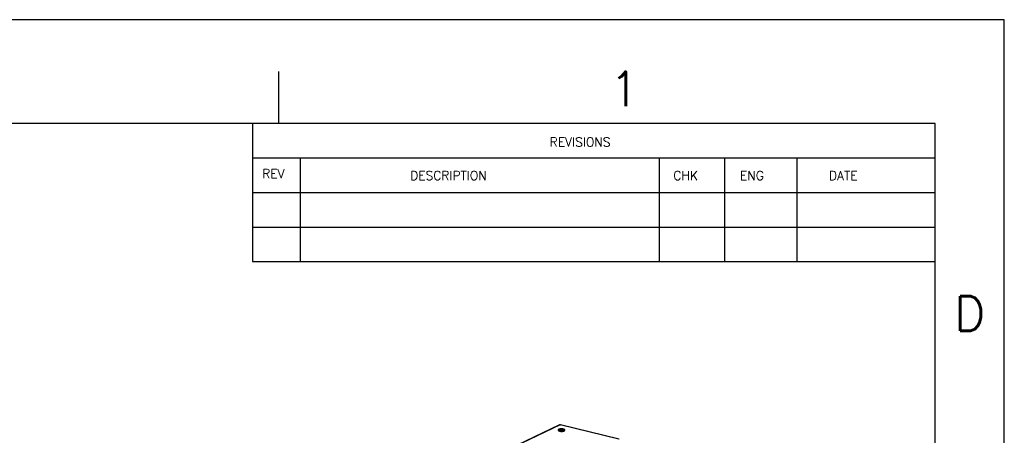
# Model space of a CAD drawing. Header units: inches. Extents: x 14363 to 22433, y -1689 to 5194.
# Tile 18 of 18: x 19721 to 22433, y 4050 to 5194. Entities that reach past the tile are written whole.
import ezdxf
from ezdxf.enums import TextEntityAlignment as Align

# ---------------------------------------------------------------- set-up
doc = ezdxf.new("R2010")
doc.units = ezdxf.units.IN
doc.header["$LTSCALE"] = 23
doc.header["$MEASUREMENT"] = 0
for name, color, linetype in [('3_ALL_AXES', 7, 'CONTINUOUS'), ('6文本', 5, 'CONTINUOUS'), ('7_ALL_FEATURES', 7, 'CONTINUOUS'), ('Title Block', 7, 'CONTINUOUS')]:
    doc.layers.add(name, color=color, linetype=linetype)
doc.styles.add('Roman', font='romans')

msp = doc.modelspace()

# ---------------------------------------------------------------- linework, layer by layer
at = {"layer": '3_ALL_AXES', "color": 7, "linetype": 'Continuous'}
for points, start_tangent, end_tangent in [([(21204.6, 4064.31), (21204.63, 4063.91)], (-0.0429763, -0.9990761), (0.221536, -0.9751522)), ([(21205.82, 4066.06), (21204.79, 4065.03), (21204.6, 4064.31)], (-0.8352124, -0.5499275), (-0.0429763, -0.9990761)), ([(21204.63, 4063.91), (21205.37, 4062.81), (21206.92, 4061.84)], (0.221536, -0.9751522), (0.9109467, -0.4125241)), ([(21205.75, 4063.03), (21205.43, 4062.8)], (-0.8352124, -0.5499275), (-0.7940156, -0.6078973)), ([(21219.56, 4063.71), (21216.81, 4064.39), (21213.68, 4064.67), (21210.55, 4064.51), (21207.79, 4063.94), (21205.75, 4063.03)], (-0.9438741, 0.3303054), (-0.8352124, -0.5499275)), ([(21222.86, 4063.9), (21222.83, 4064.3), (21222.09, 4065.4), (21220.54, 4066.38), (21218.32, 4067.13), (21215.65, 4067.58), (21212.79, 4067.7), (21210.03, 4067.46), (21207.62, 4066.9), (21205.82, 4066.06)], (0.0429763, 0.9990761), (-0.8352124, -0.5499275)), ([(21206.92, 4061.84), (21209.14, 4061.08)], (0.9109467, -0.4125241), (0.9706858, -0.240352)), ([(21209.14, 4061.08), (21211.81, 4060.63)], (0.9706858, -0.240352), (0.9947294, -0.1025347)), ([(21209.77, 4062.03), (21209.2, 4061.39), (21209.18, 4061.17)], (-0.8352124, -0.5499275), (0.0235443, -0.9997228)), ([(21218.15, 4060.97), (21218.01, 4061.44), (21217.24, 4062.08), (21215.92, 4062.56), (21214.26, 4062.81), (21212.51, 4062.8), (21210.93, 4062.53), (21209.77, 4062.03)], (-0.0235443, 0.9997228), (-0.8352124, -0.5499275)), ([(21211.81, 4060.63), (21214.67, 4060.51), (21217.43, 4060.75)], (0.9947294, -0.1025347), (0.9882522, 0.152832)), ([(21217.43, 4060.75), (21219.84, 4061.31), (21221.64, 4062.15)], (0.9882522, 0.152832), (0.8352124, 0.5499275)), ([(21221.59, 4062.71), (21219.56, 4063.71)], (-0.8252705, 0.5647376), (-0.9438741, 0.3303054)), ([(21221.94, 4062.46), (21221.59, 4062.71)], (-0.7756649, 0.631145), (-0.8252705, 0.5647376)), ([(21221.64, 4062.15), (21222.67, 4063.18), (21222.86, 4063.9)], (0.8352124, 0.5499275), (0.0429763, 0.9990761))]:
    msp.add_spline(points, degree=3, dxfattribs=dict(at, start_tangent=start_tangent, end_tangent=end_tangent))
at = {"layer": '7_ALL_FEATURES', "color": 7, "linetype": 'Continuous'}
for p, q in [((21208.31, 4078.76), (20884.31, 3923.94)), ((21209.93, 4078.82), (20886.02, 3924.05)), ((21371.63, 4038.88), (21209.93, 4078.82)), ((21372.42, 4039.06), (21210.72, 4079.01))]:
    msp.add_line(p, q, dxfattribs=at)
for points, start_tangent, end_tangent in [([(21208.31, 4078.76), (21209.49, 4079.09), (21209.95, 4079.11)], (0.9022824, 0.4311456), (0.9996673, -0.0257914)), ([(21209.93, 4078.82), (21208.85, 4078.93), (21208.31, 4078.76)], (-0.9496682, 0.3132577), (-0.9028118, -0.430036)), ([(21209.93, 4078.82), (21210.58, 4079.03)], (0.8352124, 0.5499275), (0.9976564, -0.0684226)), ([(21209.95, 4079.11), (21210.72, 4079.01)], (0.9996673, -0.0257914), (0.9707225, -0.2402038)), ([(21210.58, 4079.03), (21210.61, 4079.03), (21210.72, 4079.01)], (0.9976564, -0.0684226), (0.9629141, -0.2698083))]:
    msp.add_spline(points, degree=3, dxfattribs=dict(at, start_tangent=start_tangent, end_tangent=end_tangent))
at = {"layer": 'Title Block'}
for p, q in [((22433.44, 5194.22), (14439.84, 5194.22)), ((22433.44, -896.14), (22433.44, 5194.22)), ((20435.04, 4908.74), (20435.04, 5051.48)), ((20362.62, 4908.74), (20362.62, 4528.09)), ((20362.62, 4813.58), (22243.12, 4813.58)), ((20494.35, 4528.09), (20494.35, 4813.58)), ((21483.26, 4528.09), (21483.26, 4813.58)), ((21663.33, 4528.09), (21663.33, 4813.58)), ((21862.47, 4528.09), (21862.47, 4813.58)), ((20362.62, 4718.42), (22243.12, 4718.42)), ((20362.62, 4623.25), (22243.12, 4623.25)), ((20362.62, 4528.09), (22243.12, 4528.09))]:
    msp.add_line(p, q, dxfattribs=at)
at = {"layer": 'Title Block', "lineweight": 30}
for p, q in [((22243.12, 4908.74), (14630.16, 4908.74)), ((22243.12, -610.66), (22243.12, 4908.74))]:
    msp.add_line(p, q, dxfattribs=at)

# ---------------------------------------------------------------- texts
at = {"layer": '6文本', "style": 'Roman'}
for s, p in [('1', (21386.66, 5003.9)), ('D', (22338.28, 4385.35))]:
    msp.add_text(s, height=95.16, dxfattribs=at).set_placement(p, align=Align.MIDDLE_CENTER)
for s, height, p in [('REVISIONS', 24.742, (21181.19, 4844.98)), ('REV', 24.742, (20389.01, 4758.11)), ('DESCRIPTION', 24.7421, (20796.69, 4752.79)), ('CHK', 24.742, (21521.74, 4752.79)), ('ENG', 24.742, (21705.5, 4752.79)), ('DATE', 24.742, (21950.53, 4752.79))]:
    msp.add_text(s, height=height, dxfattribs=at).set_placement(p)

doc.saveas('drawing.dxf')
